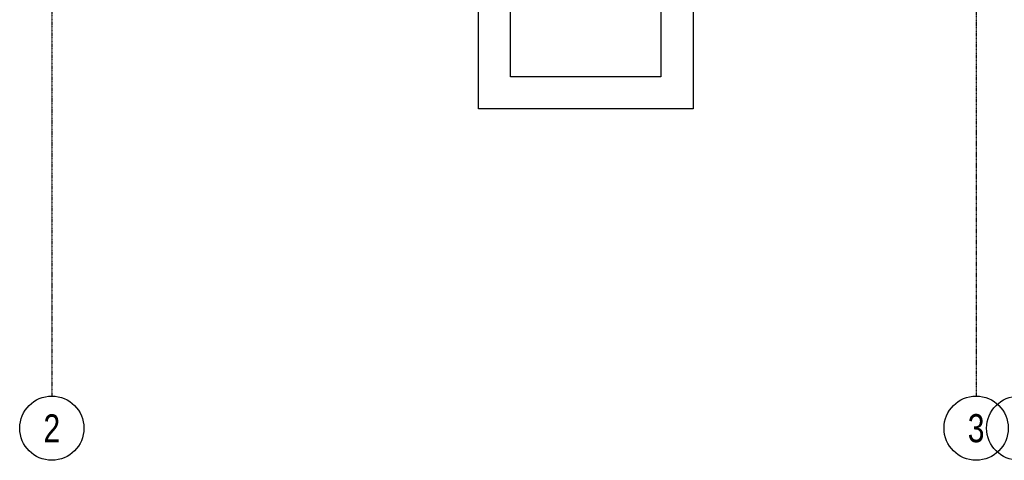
# Model space of a CAD drawing. Header units: centimetres. Extents: x 27698 to 42070, y 833 to 13367.
# Tile 49 of 59: x 30801 to 31782, y 3866 to 4305. Entities that reach past the tile are written whole.
import ezdxf
from ezdxf.enums import TextEntityAlignment as Align

# ---------------------------------------------------------------- set-up
doc = ezdxf.new("R2010")
doc.units = ezdxf.units.CM
doc.header["$LTSCALE"] = 0.1
doc.linetypes.add('Ciągłe', pattern=[0])
doc.linetypes.add('DASHDOT2', pattern=[12.7, 6.35, -3.175, 0, -3.175])
doc.layers.add('A-Grid', color=191, linetype='DASHDOT2')
doc.layers.add('A-Schody-G', color=4, linetype='Continuous')
doc.styles.get("Standard").update_dxf_attribs({"font": 'ic-simplex.shx', "width": 0.8})

# ---------------------------------------------------------------- blocks, each defined once
blk = doc.blocks.new('A$7E8A383135198')
at = {"layer": 'A-Grid'}
for p, q in [((2215, 268.18), (2215, -1847.53)), ((1294, -651.43), (1294, -1847.53))]:
    blk.add_line(p, q, dxfattribs=at)
at = {"layer": 'A-Grid', "linetype": 'Ciągłe'}
for centre in [(1294, -1879.43), (1294, -1879.43), (2215, -1879.43), (2215, -1879.43), (2257.5, -1879.43), (2257.5, -1879.43)]:
    blk.add_circle(centre, 32, dxfattribs=at)
at = {"layer": 'A-Grid', "width": 0.8}
for s, p in [('2', (1294, -1879.43)), ('3', (2215, -1879.43))]:
    blk.add_text(s, height=28, dxfattribs=at).set_placement(p, align=Align.MIDDLE)

msp = doc.modelspace()

# ---------------------------------------------------------------- linework, layer by layer
at = {"layer": 'A-Schody-G'}
for points in [[(31258.444, 4398.104), (31472.238, 4398.104), (31472.238, 4216.104), (31258.444, 4216.104)], [(31290.444, 4398.104), (31440.238, 4398.104), (31440.238, 4248.104), (31290.444, 4248.104)]]:
    msp.add_lwpolyline(points, close=True, dxfattribs=at)

# ---------------------------------------------------------------- block references
at = {"layer": 'A-Grid'}
msp.add_blockref('A$7E8A383135198', (29539.236, 5777.537), dxfattribs=at)

doc.saveas('drawing.dxf')
